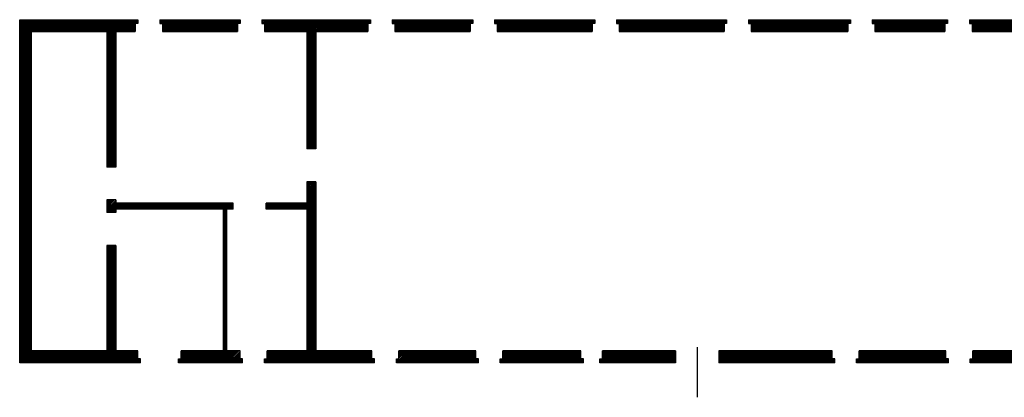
# Model space of a CAD drawing. Header units: millimetres. Extents: x -15547 to 792, y -5206 to 3515.
# Tile 5 of 16: x -5762 to -2777, y -5206 to -4061. Entities that reach past the tile are written whole.
import ezdxf

# ---------------------------------------------------------------- set-up
doc = ezdxf.new("R2010")
doc.units = ezdxf.units.MM
doc.layers.add('A_ściany mur', color=2, linetype='Continuous', lineweight=30)
doc.layers.add('A_ściany mur hatch', color=67, linetype='Continuous', lineweight=5)

msp = doc.modelspace()

# ---------------------------------------------------------------- hatches: boundary and pattern name
at = {"layer": 'A_ściany mur hatch'}
h = msp.add_hatch(dxfattribs=at)
h.set_pattern_fill('ANSI31', color=256, style=0)
h.paths.add_polyline_path([(-5403.85, -5065.52), (-5470.85, -5065.52), (-5470.85, -4745.52), (-5497.85, -4745.52), (-5497.85, -5065.52), (-5725.85, -5065.52), (-5725.85, -4096.52), (-5497.85, -4096.52), (-5497.85, -4507.52), (-5470.85, -4507.52), (-5470.85, -4096.52), (-5411.35, -4096.52), (-5411.35, -4072.52), (-5403.35, -4072.52), (-5403.35, -4060.52), (-5761.85, -4060.52), (-5761.85, -5101.52), (-5395.85, -5101.52), (-5395.85, -5089.52), (-5403.85, -5089.52)])
h.paths.add_polyline_path([(-5093.85, -5065.52), (-5134.85, -5065.52), (-5134.85, -4635.52), (-5114.85, -4635.52), (-5114.85, -4617.52), (-5470.85, -4617.52), (-5470.85, -4607.52), (-5497.85, -4607.52), (-5497.85, -4645.52), (-5470.85, -4645.52), (-5470.85, -4635.52), (-5144.85, -4635.52), (-5144.85, -5065.52), (-5271.85, -5065.52), (-5271.85, -5089.52), (-5279.85, -5089.52), (-5279.85, -5101.52), (-5085.85, -5101.52), (-5085.85, -5089.52), (-5093.85, -5089.52)])
h.paths.add_polyline_path([(-4693.85, -5065.52), (-4863.85, -5065.52), (-4863.85, -4552.02), (-4890.85, -4552.02), (-4890.85, -4617.52), (-5014.85, -4617.52), (-5014.85, -4635.52), (-4890.85, -4635.52), (-4890.85, -5065.52), (-5011.85, -5065.52), (-5011.85, -5089.52), (-5019.85, -5089.52), (-5019.85, -5101.52), (-4685.85, -5101.52), (-4685.85, -5089.52), (-4693.85, -5089.52)])
h.paths.add_polyline_path([(-5101.35, -4072.52), (-5093.35, -4072.52), (-5093.35, -4060.52), (-5337.35, -4060.52), (-5337.35, -4072.52), (-5329.35, -4072.52), (-5329.35, -4096.52), (-5101.35, -4096.52)])
h.paths.add_polyline_path([(-4698.35, -4060.52), (-5027.35, -4060.52), (-5027.35, -4072.52), (-5019.35, -4072.52), (-5019.35, -4096.52), (-4890.85, -4096.52), (-4890.85, -4452.02), (-4863.85, -4452.02), (-4863.85, -4096.52), (-4706.35, -4096.52), (-4706.35, -4072.52), (-4698.35, -4072.52)])
h.paths.add_polyline_path([(-4388.35, -4060.52), (-4632.35, -4060.52), (-4632.35, -4072.52), (-4624.35, -4072.52), (-4624.35, -4096.52), (-4396.35, -4096.52), (-4396.35, -4072.52), (-4388.35, -4072.52)])
h.paths.add_polyline_path([(-4026.35, -4072.52), (-4018.35, -4072.52), (-4018.35, -4060.52), (-4322.35, -4060.52), (-4322.35, -4072.52), (-4314.35, -4072.52), (-4314.35, -4096.52), (-4026.35, -4096.52)])
h.paths.add_polyline_path([(-3626.35, -4072.52), (-3618.35, -4072.52), (-3618.35, -4060.52), (-3952.35, -4060.52), (-3952.35, -4072.52), (-3944.35, -4072.52), (-3944.35, -4096.52), (-3626.35, -4096.52)])
h.paths.add_polyline_path([(-3243.35, -4060.52), (-3552.35, -4060.52), (-3552.35, -4072.52), (-3544.35, -4072.52), (-3544.35, -4096.52), (-3251.35, -4096.52), (-3251.35, -4072.52), (-3243.35, -4072.52)])
h.paths.add_polyline_path([(-2948.35, -4060.52), (-3177.35, -4060.52), (-3177.35, -4072.52), (-3169.35, -4072.52), (-3169.35, -4096.52), (-2956.35, -4096.52), (-2956.35, -4072.52), (-2948.35, -4072.52)])
h.paths.add_polyline_path([(-2653.85, -4072.52), (-2645.85, -4072.52), (-2645.85, -4060.52), (-2882.35, -4060.52), (-2882.35, -4072.52), (-2874.35, -4072.52), (-2874.35, -4096.52), (-2744.85, -4096.52), (-2744.85, -4527.52), (-2717.85, -4527.52), (-2717.85, -4096.52), (-2653.85, -4096.52)])
h.paths.add_polyline_path([(-2292.85, -4072.52), (-2284.85, -4072.52), (-2284.85, -4060.52), (-2529.85, -4060.52), (-2529.85, -4072.52), (-2521.85, -4072.52), (-2521.85, -4096.52), (-2457.85, -4096.52), (-2457.85, -4527.52), (-2430.85, -4527.52), (-2430.85, -4096.52), (-2292.85, -4096.52)])
h.paths.add_polyline_path([(-1883.85, -4060.52), (-2218.85, -4060.52), (-2218.85, -4072.52), (-2210.85, -4072.52), (-2210.85, -4096.52), (-1891.85, -4096.52), (-1891.85, -4072.52), (-1883.85, -4072.52)])
h.paths.add_polyline_path([(-1554.85, -4060.52), (-1817.85, -4060.52), (-1817.85, -4072.52), (-1809.85, -4072.52), (-1809.85, -4096.52), (-1590.85, -4096.52), (-1590.85, -4685.52), (-2090.85, -4685.52), (-2090.85, -4703.52), (-1590.85, -4703.52), (-1590.85, -5065.52), (-1812.85, -5065.52), (-1812.85, -5089.52), (-1820.85, -5089.52), (-1820.85, -5101.52), (-1554.85, -5101.52)])
h.paths.add_polyline_path([(-1894.85, -5065.52), (-2067.85, -5065.52), (-2067.85, -5089.52), (-2075.85, -5089.52), (-2075.85, -5101.52), (-1886.85, -5101.52), (-1886.85, -5089.52), (-1894.85, -5089.52)], flags=17)
h.paths.add_polyline_path([(-2149.85, -5065.52), (-2240.85, -5065.52), (-2240.85, -4703.52), (-2240.85, -4685.52), (-2258.85, -4685.52), (-2258.85, -4717.52), (-2430.85, -4717.52), (-2430.85, -4627.52), (-2457.85, -4627.52), (-2457.85, -4735.52), (-2258.85, -4735.52), (-2258.85, -5065.52), (-2521.85, -5065.52), (-2521.85, -5089.52), (-2529.85, -5089.52), (-2529.85, -5101.52), (-2141.85, -5101.52), (-2141.85, -5089.52), (-2149.85, -5089.52)])
h.paths.add_polyline_path([(-2653.85, -5065.52), (-2717.85, -5065.52), (-2717.85, -4735.52), (-2717.85, -4717.52), (-2717.85, -4627.52), (-2744.85, -4627.52), (-2744.85, -5065.52), (-2871.85, -5065.52), (-2871.85, -5089.52), (-2879.85, -5089.52), (-2879.85, -5101.52), (-2645.85, -5101.52), (-2645.85, -5089.52), (-2653.85, -5089.52)])
h.paths.add_polyline_path([(-2953.85, -5065.52), (-3216.85, -5065.52), (-3216.85, -5089.52), (-3224.85, -5089.52), (-3224.85, -5101.52), (-2945.85, -5101.52), (-2945.85, -5089.52), (-2953.85, -5089.52)])
h.paths.add_polyline_path([(-3298.85, -5065.52), (-3641.85, -5065.52), (-3641.85, -5101.52), (-3290.85, -5101.52), (-3290.85, -5089.52), (-3298.85, -5089.52)])
h.paths.add_polyline_path([(-3773.85, -5065.52), (-3994.85, -5065.52), (-3994.85, -5089.52), (-4002.85, -5089.52), (-4002.85, -5101.52), (-3773.85, -5101.52)])
h.paths.add_polyline_path([(-4060.85, -5065.52), (-4296.85, -5065.52), (-4296.85, -5089.52), (-4304.85, -5089.52), (-4304.85, -5101.52), (-4052.85, -5101.52), (-4052.85, -5089.52), (-4060.85, -5089.52)])
h.paths.add_polyline_path([(-4378.85, -5065.52), (-4611.85, -5065.52), (-4611.85, -5089.52), (-4619.85, -5089.52), (-4619.85, -5101.52), (-4370.85, -5101.52), (-4370.85, -5089.52), (-4378.85, -5089.52)])

# ---------------------------------------------------------------- linework, layer by layer
at = {"layer": 'A_ściany mur'}
for points in [[(-5395.85, -5101.52), (-5761.85, -5101.52), (-5761.85, -4060.52), (-5403.35, -4060.52)], [(-5403.35, -4060.52), (-5403.35, -4072.52), (-5411.35, -4072.52), (-5411.35, -4096.52)], [(-5337.35, -4060.52), (-5093.35, -4060.52)], [(-5337.35, -4060.52), (-5337.35, -4072.52), (-5329.35, -4072.52), (-5329.35, -4096.52)], [(-5093.35, -4060.52), (-5093.35, -4072.52), (-5101.35, -4072.52), (-5101.35, -4096.52)], [(-5027.35, -4060.52), (-4698.35, -4060.52)], [(-5027.35, -4060.52), (-5027.35, -4072.52), (-5019.35, -4072.52), (-5019.35, -4096.52)], [(-4698.35, -4060.52), (-4698.35, -4072.52), (-4706.35, -4072.52), (-4706.35, -4096.52)], [(-4632.35, -4060.52), (-4388.35, -4060.52)], [(-4632.35, -4060.52), (-4632.35, -4072.52), (-4624.35, -4072.52), (-4624.35, -4096.52)], [(-4388.35, -4060.52), (-4388.35, -4072.52), (-4396.35, -4072.52), (-4396.35, -4096.52)], [(-4322.35, -4060.52), (-4018.35, -4060.52)], [(-4322.35, -4060.52), (-4322.35, -4072.52), (-4314.35, -4072.52), (-4314.35, -4096.52)], [(-4018.35, -4060.52), (-4018.35, -4072.52), (-4026.35, -4072.52), (-4026.35, -4096.52)], [(-3952.35, -4060.52), (-3618.35, -4060.52)], [(-3952.35, -4060.52), (-3952.35, -4072.52), (-3944.35, -4072.52), (-3944.35, -4096.52)], [(-3618.35, -4060.52), (-3618.35, -4072.52), (-3626.35, -4072.52), (-3626.35, -4096.52)], [(-3552.35, -4060.52), (-3243.35, -4060.52)], [(-3552.35, -4060.52), (-3552.35, -4072.52), (-3544.35, -4072.52), (-3544.35, -4096.52)], [(-3243.35, -4060.52), (-3243.35, -4072.52), (-3251.35, -4072.52), (-3251.35, -4096.52)], [(-3177.35, -4060.52), (-2948.35, -4060.52)], [(-3177.35, -4060.52), (-3177.35, -4072.52), (-3169.35, -4072.52), (-3169.35, -4096.52)], [(-2948.35, -4060.52), (-2948.35, -4072.52), (-2956.35, -4072.52), (-2956.35, -4096.52)], [(-2882.35, -4060.52), (-2645.85, -4060.52)], [(-2882.35, -4060.52), (-2882.35, -4072.52), (-2874.35, -4072.52), (-2874.35, -4096.52)], [(-5497.85, -5065.52), (-5725.85, -5065.52), (-5725.85, -4096.52), (-5497.85, -4096.52)], [(-5497.85, -4096.52), (-5497.85, -4507.52)], [(-5470.85, -4096.52), (-5411.35, -4096.52)], [(-5470.85, -4096.52), (-5470.85, -4507.52)], [(-5329.35, -4096.52), (-5101.35, -4096.52)], [(-5019.35, -4096.52), (-4890.85, -4096.52)], [(-4890.85, -4096.52), (-4890.85, -4452.02)], [(-4863.85, -4096.52), (-4706.35, -4096.52)], [(-4863.85, -4096.52), (-4863.85, -4452.02)], [(-4624.35, -4096.52), (-4396.35, -4096.52)], [(-4314.35, -4096.52), (-4026.35, -4096.52)], [(-3944.35, -4096.52), (-3626.35, -4096.52)], [(-3544.35, -4096.52), (-3251.35, -4096.52)], [(-3169.35, -4096.52), (-2956.35, -4096.52)], [(-2874.35, -4096.52), (-2744.85, -4096.52)], [(-4863.85, -4452.02), (-4890.85, -4452.02)], [(-5470.85, -4507.52), (-5497.85, -4507.52)], [(-4890.85, -4552.02), (-4890.85, -4617.52)], [(-4863.85, -4552.02), (-4890.85, -4552.02)], [(-4863.85, -4552.02), (-4863.85, -5065.52)], [(-5497.85, -4607.52), (-5497.85, -4645.52)], [(-5470.85, -4607.52), (-5497.85, -4607.52)], [(-5470.85, -4607.52), (-5470.85, -4617.52)], [(-5114.85, -4617.52), (-5470.85, -4617.52)], [(-5114.85, -4635.52), (-5114.85, -4617.52)], [(-4890.85, -4617.52), (-5014.85, -4617.52)], [(-5014.85, -4635.52), (-5014.85, -4617.52)], [(-5470.85, -4645.52), (-5497.85, -4645.52)], [(-5470.85, -4635.52), (-5470.85, -4645.52)], [(-5144.85, -4635.52), (-5470.85, -4635.52)], [(-5144.85, -4635.52), (-5144.85, -5065.52)], [(-5114.85, -4635.52), (-5134.85, -4635.52)], [(-5134.85, -4635.52), (-5134.85, -5065.52)], [(-4890.85, -4635.52), (-5014.85, -4635.52)], [(-4890.85, -4635.52), (-4890.85, -5065.52)], [(-5497.85, -4745.52), (-5497.85, -5065.52)], [(-5470.85, -4745.52), (-5497.85, -4745.52)], [(-5470.85, -4745.52), (-5470.85, -5065.52)], [(-5403.85, -5065.52), (-5470.85, -5065.52)], [(-5395.85, -5101.52), (-5395.85, -5089.52), (-5403.85, -5089.52), (-5403.85, -5065.52)], [(-5279.85, -5101.52), (-5279.85, -5089.52), (-5271.85, -5089.52), (-5271.85, -5065.52)], [(-5144.85, -5065.52), (-5271.85, -5065.52)], [(-5093.85, -5065.52), (-5134.85, -5065.52)], [(-5085.85, -5101.52), (-5085.85, -5089.52), (-5093.85, -5089.52), (-5093.85, -5065.52)], [(-5019.85, -5101.52), (-5019.85, -5089.52), (-5011.85, -5089.52), (-5011.85, -5065.52)], [(-4890.85, -5065.52), (-5011.85, -5065.52)], [(-4693.85, -5065.52), (-4863.85, -5065.52)], [(-4685.85, -5101.52), (-4685.85, -5089.52), (-4693.85, -5089.52), (-4693.85, -5065.52)], [(-4619.85, -5101.52), (-4619.85, -5089.52), (-4611.85, -5089.52), (-4611.85, -5065.52)], [(-4378.85, -5065.52), (-4611.85, -5065.52)], [(-4370.85, -5101.52), (-4370.85, -5089.52), (-4378.85, -5089.52), (-4378.85, -5065.52)], [(-4304.85, -5101.52), (-4304.85, -5089.52), (-4296.85, -5089.52), (-4296.85, -5065.52)], [(-4060.85, -5065.52), (-4296.85, -5065.52)], [(-4052.85, -5101.52), (-4052.85, -5089.52), (-4060.85, -5089.52), (-4060.85, -5065.52)], [(-4002.85, -5101.52), (-4002.85, -5089.52), (-3994.85, -5089.52), (-3994.85, -5065.52)], [(-3773.85, -5065.52), (-3994.85, -5065.52)], [(-3773.85, -5065.52), (-3773.85, -5101.52)], [(-3707.85, -5053.52), (-3707.85, -5206.17)], [(-3298.85, -5065.52), (-3641.85, -5065.52)], [(-3641.85, -5065.52), (-3641.85, -5101.52)], [(-3290.85, -5101.52), (-3290.85, -5089.52), (-3298.85, -5089.52), (-3298.85, -5065.52)], [(-3224.85, -5101.52), (-3224.85, -5089.52), (-3216.85, -5089.52), (-3216.85, -5065.52)], [(-2953.85, -5065.52), (-3216.85, -5065.52)], [(-2945.85, -5101.52), (-2945.85, -5089.52), (-2953.85, -5089.52), (-2953.85, -5065.52)], [(-2879.85, -5101.52), (-2879.85, -5089.52), (-2871.85, -5089.52), (-2871.85, -5065.52)], [(-2744.85, -5065.52), (-2871.85, -5065.52)], [(-5085.85, -5101.52), (-5279.85, -5101.52)], [(-4685.85, -5101.52), (-5019.85, -5101.52)], [(-4370.85, -5101.52), (-4619.85, -5101.52)], [(-4052.85, -5101.52), (-4304.85, -5101.52)], [(-3773.85, -5101.52), (-4002.85, -5101.52)], [(-3290.85, -5101.52), (-3641.85, -5101.52)], [(-2945.85, -5101.52), (-3224.85, -5101.52)], [(-2645.85, -5101.52), (-2879.85, -5101.52)]]:
    msp.add_lwpolyline(points, dxfattribs=at)

doc.saveas('drawing.dxf')
